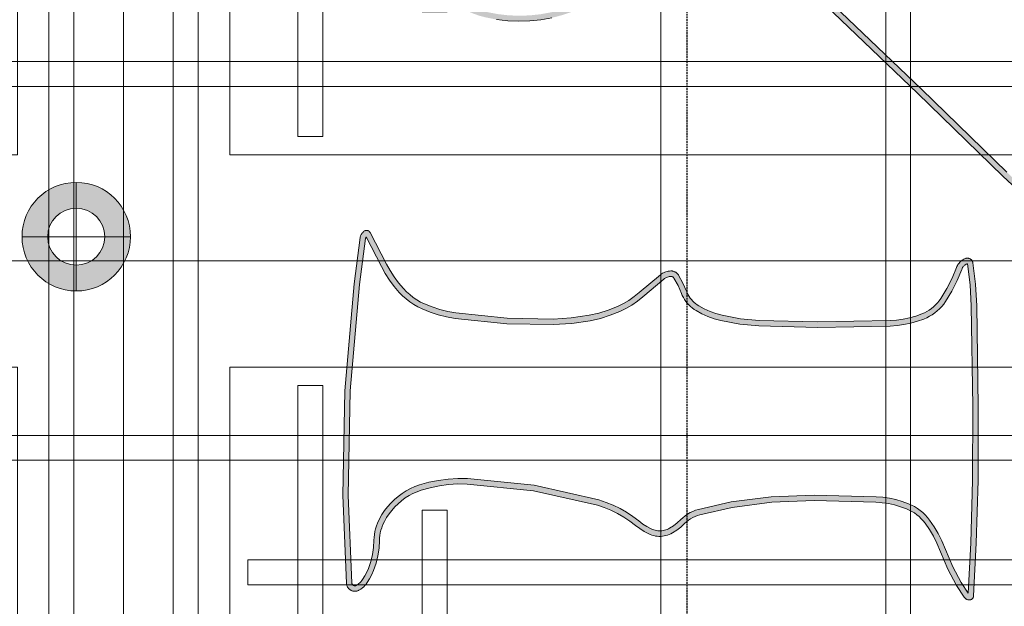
# Model space of a CAD drawing. Header units: millimetres. Extents: x -1097 to 62791, y -9731 to 18031.
# Tile 21 of 59: x 2886 to 3593, y 380 to 800. Entities that reach past the tile are written whole.
import ezdxf

# ---------------------------------------------------------------- set-up
doc = ezdxf.new("R2010")
doc.units = ezdxf.units.MM
doc.linetypes.add('DASHED', pattern=[19.05, 12.7, -6.35])
doc.layers.add('ACMV-DUCT-THERMAL-EXT-INS', color=9, linetype='DASHED', true_color=0x808080)
doc.layers.add('RCP LAYOUT', color=9, linetype='Continuous', true_color=0x808080)
doc.layers.add('ACMV-SA-DUCT', color=200, linetype='Continuous', lineweight=20, true_color=0xbf00ff)
for name, color, linetype, lineweight in [('Ceiling', 14, 'Continuous', 9), ('E Celing Lighting', 5, 'DASHED', 5), ('Lighting (Ceiling)', 160, 'Continuous', 15)]:
    doc.layers.add(name, color=color, linetype=linetype, lineweight=lineweight)

# ---------------------------------------------------------------- blocks, each defined once
blk = doc.blocks.new('kuaryfjeh')
at = {"ltscale": 0.25, "true_color": 0x808080}
h = blk.add_hatch(color=8, dxfattribs=at)
h.dxf.hatch_style = 1
h.paths.add_polyline_path([(-11.063, -10.922), (-12.753, -10.971), (-14.762, -10.975), (-17.486, -10.934), (-18.06, -10.902), (-18.629, -10.833), (-18.622, -10.815), (-18.615, -10.8), (-18.607, -10.785), (-18.598, -10.77), (-18.587, -10.757), (-18.576, -10.744), (-18.564, -10.732), (-18.552, -10.72), (-18.538, -10.71), (-18.524, -10.7), (-18.509, -10.692), (-18.494, -10.685), (-18.473, -10.676), (-18.176, -10.554), (-17.885, -10.406), (-17.605, -10.237), (-17.536, -10.187), (-17.47, -10.133), (-17.408, -10.075), (-17.35, -10.012), (-17.296, -9.946), (-17.247, -9.876), (-17.203, -9.803), (-17.164, -9.727), (-17.13, -9.649), (-17.068, -9.473), (-17.017, -9.292), (-16.979, -9.109), (-16.953, -8.924), (-16.939, -8.738), (-16.9, -6.762), (-16.941, -5.173), (-16.991, -4.654), (-17.087, -4.14), (-17.135, -3.964), (-17.197, -3.793), (-17.271, -3.627), (-17.358, -3.468), (-17.392, -3.415), (-17.43, -3.365), (-17.47, -3.317), (-17.513, -3.272), (-17.56, -3.231), (-17.609, -3.192), (-17.66, -3.157), (-17.714, -3.125), (-17.769, -3.097), (-17.821, -3.074), (-18.038, -2.98), (-18.24, -2.869), (-18.245, -2.866), (-18.249, -2.862), (-18.254, -2.859), (-18.258, -2.854), (-18.262, -2.85), (-18.265, -2.845), (-18.269, -2.841), (-18.272, -2.835), (-18.274, -2.83), (-18.277, -2.825), (-18.279, -2.819), (-18.28, -2.813), (-18.282, -2.807), (-18.282, -2.801), (-18.283, -2.795), (-18.283, -2.789), (-18.281, -2.766), (-18.278, -2.742), (-18.274, -2.719), (-18.267, -2.697), (-18.259, -2.675), (-18.25, -2.653), (-18.239, -2.632), (-18.226, -2.613), (-18.212, -2.593), (-17.734, -2.026), (-17.617, -1.885), (-17.509, -1.73), (-17.414, -1.568), (-17.332, -1.398), (-17.23, -1.139), (-17.147, -0.873), (-17.084, -0.601), (-17.009, -0.101), (-16.977, 0.403), (-17.003, 1.664), (-17.146, 3.069), (-17.187, 3.298), (-17.243, 3.523), (-17.315, 3.743), (-17.402, 3.957), (-17.459, 4.074), (-17.523, 4.185), (-17.595, 4.293), (-17.674, 4.395), (-17.76, 4.491), (-17.852, 4.581), (-18.014, 4.72), (-18.185, 4.847), (-18.365, 4.961), (-18.549, 5.061), (-19.355, 5.48), (-19.349, 5.483), (-19.343, 5.486), (-19.337, 5.488), (-19.33, 5.491), (-19.324, 5.492), (-19.315, 5.494), (-18.065, 5.656), (-15.179, 5.912), (-12.35, 5.965), (-9.977, 5.867), (-9.971, 5.866), (-9.965, 5.865), (-9.96, 5.864), (-9.955, 5.862), (-9.95, 5.861), (-9.945, 5.858), (-9.941, 5.856), (-9.936, 5.853), (-9.932, 5.85), (-9.928, 5.846), (-9.924, 5.842), (-9.92, 5.838), (-9.917, 5.834), (-9.914, 5.83), (-9.911, 5.825), (-9.908, 5.82), (-9.906, 5.815), (-9.904, 5.81), (-9.903, 5.804), (-9.902, 5.799), (-9.901, 5.793), (-9.9, 5.788), (-9.9, 5.782), (-9.901, 5.777), (-9.901, 5.771), (-9.902, 5.766), (-9.904, 5.76), (-9.905, 5.755), (-9.907, 5.75), (-9.91, 5.745), (-9.912, 5.74), (-9.933, 5.708), (-9.957, 5.679), (-9.982, 5.65), (-10.009, 5.624), (-10.038, 5.6), (-10.068, 5.578), (-10.166, 5.518), (-10.267, 5.464), (-10.371, 5.418), (-10.556, 5.353), (-10.744, 5.306), (-10.934, 5.278), (-11.132, 5.268), (-11.206, 5.266), (-11.287, 5.258), (-11.366, 5.244), (-11.445, 5.225), (-11.522, 5.201), (-11.597, 5.172), (-11.714, 5.116), (-11.827, 5.052), (-11.936, 4.981), (-12.038, 4.901), (-12.139, 4.812), (-12.234, 4.715), (-12.321, 4.613), (-12.402, 4.504), (-12.473, 4.393), (-12.536, 4.276), (-12.589, 4.155), (-12.634, 4.031), (-12.704, 3.777), (-12.757, 3.518), (-12.792, 3.257), (-12.809, 2.994), (-12.807, 2.728), (-12.624, 0.919), (-12.225, -0.834), (-12.16, -1.031), (-12.082, -1.222), (-11.992, -1.408), (-11.89, -1.587), (-11.776, -1.758), (-11.655, -1.917), (-11.573, -2.025), (-11.503, -2.135), (-11.442, -2.251), (-11.427, -2.285), (-11.414, -2.32), (-11.404, -2.356), (-11.396, -2.393), (-11.391, -2.43), (-11.389, -2.468), (-11.389, -2.505), (-11.391, -2.542), (-11.397, -2.579), (-11.404, -2.615), (-11.415, -2.65), (-11.427, -2.685), (-11.443, -2.719), (-11.46, -2.751), (-11.528, -2.857), (-11.605, -2.958), (-11.694, -3.055), (-11.745, -3.11), (-11.795, -3.173), (-11.84, -3.24), (-11.881, -3.31), (-11.916, -3.382), (-11.946, -3.457), (-11.97, -3.535), (-12.171, -4.423), (-12.31, -5.51), (-12.357, -6.675), (-12.314, -8.357), (-12.299, -8.536), (-12.272, -8.713), (-12.234, -8.889), (-12.185, -9.061), (-12.124, -9.23), (-12.088, -9.314), (-12.045, -9.396), (-11.997, -9.474), (-11.944, -9.549), (-11.885, -9.619), (-11.822, -9.686), (-11.754, -9.747), (-11.682, -9.804), (-11.501, -9.928), (-11.312, -10.039), (-11.117, -10.137), (-10.41, -10.437), (-9.987, -10.66), (-9.697, -10.851)], flags=16)
h.paths.add_polyline_path([(-11.594, -9.683), (-11.657, -9.633), (-11.717, -9.578), (-11.773, -9.519), (-11.825, -9.457), (-11.872, -9.391), (-11.915, -9.322), (-11.952, -9.25), (-11.985, -9.175), (-12.042, -9.015), (-12.089, -8.852), (-12.125, -8.686), (-12.15, -8.518), (-12.164, -8.349), (-12.207, -6.676), (-12.161, -5.523), (-12.024, -4.449), (-11.825, -3.574), (-11.804, -3.507), (-11.779, -3.443), (-11.748, -3.38), (-11.713, -3.32), (-11.674, -3.262), (-11.631, -3.208), (-11.584, -3.156), (-11.49, -3.054), (-11.405, -2.944), (-11.33, -2.827), (-11.308, -2.785), (-11.288, -2.742), (-11.272, -2.697), (-11.259, -2.652), (-11.249, -2.605), (-11.242, -2.558), (-11.239, -2.511), (-11.239, -2.463), (-11.242, -2.415), (-11.248, -2.368), (-11.258, -2.321), (-11.271, -2.274), (-11.287, -2.229), (-11.307, -2.185), (-11.373, -2.06), (-11.45, -1.94), (-11.535, -1.826), (-11.654, -1.671), (-11.762, -1.508), (-11.86, -1.338), (-11.945, -1.161), (-12.019, -0.98), (-12.08, -0.793), (-12.476, 0.944), (-12.657, 2.736), (-12.659, 2.99), (-12.642, 3.242), (-12.609, 3.494), (-12.558, 3.742), (-12.49, 3.986), (-12.45, 4.1), (-12.401, 4.21), (-12.344, 4.317), (-12.279, 4.419), (-12.204, 4.519), (-12.123, 4.614), (-12.036, 4.703), (-11.943, 4.786), (-11.848, 4.859), (-11.749, 4.924), (-11.645, 4.983), (-11.538, 5.034), (-11.472, 5.059), (-11.405, 5.081), (-11.336, 5.097), (-11.266, 5.109), (-11.196, 5.116), (-11.126, 5.119), (-10.919, 5.129), (-10.715, 5.159), (-10.513, 5.209), (-10.316, 5.278), (-10.202, 5.329), (-10.091, 5.387), (-9.985, 5.453), (-9.945, 5.482), (-9.908, 5.513), (-9.873, 5.546), (-9.841, 5.583), (-9.811, 5.621), (-9.785, 5.662), (-9.777, 5.675), (-9.77, 5.689), (-9.764, 5.703), (-9.76, 5.718), (-9.756, 5.733), (-9.753, 5.748), (-9.751, 5.763), (-9.75, 5.779), (-9.75, 5.794), (-9.752, 5.81), (-9.754, 5.825), (-9.757, 5.84), (-9.761, 5.855), (-9.766, 5.87), (-9.772, 5.884), (-9.779, 5.898), (-9.787, 5.911), (-9.796, 5.923), (-9.806, 5.936), (-9.816, 5.947), (-9.827, 5.958), (-9.839, 5.968), (-9.851, 5.977), (-9.864, 5.985), (-9.878, 5.992), (-9.892, 5.999), (-9.906, 6.004), (-9.921, 6.009), (-9.936, 6.012), (-9.951, 6.015), (-9.966, 6.016), (-12.348, 6.115), (-15.187, 6.062), (-18.081, 5.805), (-19.337, 5.642), (-19.354, 5.639), (-19.371, 5.635), (-19.387, 5.63), (-19.403, 5.624), (-19.418, 5.616), (-19.433, 5.608), (-19.447, 5.599), (-19.46, 5.589), (-19.473, 5.577), (-19.485, 5.565), (-19.497, 5.553), (-19.507, 5.539), (-19.516, 5.525), (-19.52, 5.519), (-19.523, 5.512), (-19.526, 5.506), (-19.528, 5.499), (-19.53, 5.492), (-19.531, 5.486), (-19.532, 5.479), (-19.532, 5.472), (-19.532, 5.465), (-19.532, 5.457), (-19.531, 5.451), (-19.529, 5.444), (-19.528, 5.437), (-19.525, 5.43), (-19.523, 5.424), (-19.52, 5.417), (-19.516, 5.411), (-19.512, 5.405), (-19.508, 5.4), (-19.503, 5.395), (-19.498, 5.39), (-19.493, 5.385), (-19.488, 5.381), (-19.482, 5.377), (-19.476, 5.373), (-18.619, 4.929), (-18.441, 4.832), (-18.27, 4.723), (-18.107, 4.602), (-17.953, 4.47), (-17.868, 4.387), (-17.79, 4.299), (-17.717, 4.205), (-17.651, 4.106), (-17.591, 4.003), (-17.539, 3.896), (-17.456, 3.691), (-17.387, 3.481), (-17.333, 3.266), (-17.295, 3.048), (-17.153, 1.655), (-17.127, 0.407), (-17.158, -0.085), (-17.232, -0.572), (-17.292, -0.833), (-17.372, -1.089), (-17.469, -1.338), (-17.546, -1.497), (-17.636, -1.649), (-17.737, -1.794), (-17.849, -1.929), (-18.33, -2.501), (-18.35, -2.528), (-18.369, -2.557), (-18.385, -2.587), (-18.399, -2.619), (-18.41, -2.651), (-18.419, -2.684), (-18.426, -2.717), (-18.431, -2.751), (-18.433, -2.785), (-18.433, -2.801), (-18.432, -2.817), (-18.429, -2.833), (-18.426, -2.848), (-18.422, -2.864), (-18.417, -2.879), (-18.411, -2.893), (-18.404, -2.907), (-18.396, -2.921), (-18.387, -2.934), (-18.377, -2.946), (-18.366, -2.958), (-18.355, -2.969), (-18.343, -2.979), (-18.331, -2.989), (-18.317, -2.997), (-18.104, -3.114), (-17.881, -3.212), (-17.833, -3.233), (-17.786, -3.256), (-17.741, -3.283), (-17.698, -3.313), (-17.657, -3.345), (-17.618, -3.38), (-17.581, -3.418), (-17.547, -3.458), (-17.516, -3.5), (-17.487, -3.545), (-17.406, -3.694), (-17.336, -3.849), (-17.278, -4.01), (-17.233, -4.174), (-17.139, -4.675), (-17.091, -5.182), (-17.05, -6.763), (-17.089, -8.732), (-17.102, -8.908), (-17.127, -9.084), (-17.163, -9.257), (-17.211, -9.427), (-17.27, -9.594), (-17.3, -9.663), (-17.334, -9.73), (-17.373, -9.794), (-17.416, -9.856), (-17.463, -9.914), (-17.514, -9.969), (-17.569, -10.02), (-17.627, -10.068), (-17.688, -10.111), (-17.958, -10.275), (-18.239, -10.417), (-18.53, -10.537), (-18.555, -10.548), (-18.58, -10.559), (-18.603, -10.573), (-18.626, -10.588), (-18.647, -10.605), (-18.668, -10.623), (-18.687, -10.642), (-18.705, -10.663), (-18.721, -10.685), (-18.736, -10.708), (-18.749, -10.732), (-18.76, -10.756), (-18.77, -10.782), (-18.773, -10.791), (-18.776, -10.801), (-18.778, -10.811), (-18.779, -10.822), (-18.779, -10.832), (-18.779, -10.842), (-18.778, -10.852), (-18.776, -10.862), (-18.774, -10.872), (-18.771, -10.882), (-18.767, -10.891), (-18.763, -10.901), (-18.758, -10.909), (-18.752, -10.918), (-18.746, -10.926), (-18.74, -10.934), (-18.733, -10.941), (-18.725, -10.948), (-18.717, -10.954), (-18.709, -10.96), (-18.7, -10.965), (-18.691, -10.97), (-18.682, -10.973), (-18.672, -10.977), (-18.662, -10.979), (-18.652, -10.981), (-18.074, -11.052), (-17.491, -11.084), (-14.763, -11.125), (-12.751, -11.121), (-11.057, -11.072), (-9.623, -10.998), (-9.615, -10.997), (-9.608, -10.996), (-9.6, -10.994), (-9.593, -10.992), (-9.586, -10.989), (-9.579, -10.986), (-9.573, -10.983), (-9.566, -10.979), (-9.56, -10.975), (-9.555, -10.97), (-9.549, -10.965), (-9.544, -10.959), (-9.539, -10.953), (-9.535, -10.947), (-9.531, -10.941), (-9.527, -10.934), (-9.524, -10.927), (-9.522, -10.92), (-9.519, -10.913), (-9.518, -10.906), (-9.517, -10.898), (-9.516, -10.891), (-9.516, -10.883), (-9.516, -10.872), (-9.517, -10.86), (-9.519, -10.849), (-9.522, -10.838), (-9.525, -10.827), (-9.529, -10.816), (-9.534, -10.806), (-9.54, -10.796), (-9.546, -10.786), (-9.553, -10.777), (-9.56, -10.768), (-9.568, -10.76), (-9.577, -10.752), (-9.586, -10.745), (-9.911, -10.531), (-10.346, -10.301), (-11.054, -10.001), (-11.24, -9.907), (-11.421, -9.801)])
h = blk.add_hatch(color=8, dxfattribs=at)
h.dxf.hatch_style = 1
h.paths.add_polyline_path([(-40.147, -5.246), (-39.919, -5.52), (-39.787, -5.677), (-39.663, -5.848), (-39.551, -6.026), (-39.451, -6.212), (-39.364, -6.404), (-39.29, -6.602), (-39.229, -6.804), (-39.182, -7.011), (-39.002, -8.216), (-38.925, -9.433), (-38.947, -10.561), (-39.063, -11.682), (-39.073, -11.739), (-39.087, -11.794), (-39.105, -11.849), (-39.126, -11.902), (-39.151, -11.953), (-39.179, -12.003), (-39.21, -12.051), (-39.245, -12.096), (-39.282, -12.139), (-39.323, -12.179), (-39.366, -12.217), (-39.411, -12.251), (-39.459, -12.283), (-39.508, -12.311), (-39.56, -12.335), (-39.613, -12.356), (-39.667, -12.373), (-39.722, -12.387), (-39.779, -12.396), (-39.835, -12.402), (-39.964, -12.407), (-40.035, -12.414), (-40.106, -12.426), (-40.175, -12.443), (-40.279, -12.476), (-40.38, -12.517), (-40.478, -12.564), (-40.57, -12.617), (-40.658, -12.676), (-40.742, -12.741), (-40.79, -12.785), (-40.833, -12.832), (-40.873, -12.882), (-40.91, -12.936), (-40.911, -12.94), (-40.913, -12.943), (-40.915, -12.947), (-40.916, -12.951), (-40.917, -12.955), (-40.918, -12.959), (-40.918, -12.963), (-40.919, -12.968), (-40.919, -12.972), (-40.918, -12.976), (-40.918, -12.98), (-40.917, -12.984), (-40.916, -12.988), (-40.915, -12.992), (-40.913, -12.996), (-40.911, -13), (-40.909, -13.003), (-40.907, -13.007), (-40.904, -13.01), (-40.902, -13.013), (-40.899, -13.016), (-40.896, -13.019), (-40.893, -13.021), (-40.889, -13.023), (-40.886, -13.025), (-40.882, -13.027), (-40.879, -13.029), (-40.875, -13.03), (-40.871, -13.031), (-40.867, -13.032), (-40.864, -13.032), (-40.252, -13.067), (-39.64, -13.055), (-37.391, -12.838), (-33.488, -12.274), (-32.059, -12.048), (-32.041, -12.044), (-32.025, -12.04), (-32.01, -12.035), (-32.002, -12.031), (-32.783, -11.747), (-33.018, -11.656), (-33.249, -11.543), (-33.47, -11.412), (-33.618, -11.308), (-33.756, -11.193), (-33.886, -11.067), (-34.005, -10.931), (-34.117, -10.781), (-34.218, -10.624), (-34.307, -10.459), (-34.385, -10.287), (-34.525, -9.888), (-34.627, -9.477), (-34.87, -7.845), (-34.949, -6.237), (-34.893, -4.897), (-34.89, -4.868), (-34.885, -4.839), (-34.878, -4.811), (-34.869, -4.784), (-34.858, -4.757), (-34.845, -4.731), (-34.831, -4.706), (-34.815, -4.682), (-34.798, -4.659), (-34.779, -4.637), (-34.758, -4.617), (-34.736, -4.598), (-34.713, -4.581), (-34.689, -4.565), (-34.664, -4.551), (-34.638, -4.538), (-34.611, -4.528), (-34.584, -4.519), (-34.556, -4.512), (-34.527, -4.507), (-34.498, -4.504), (-34.47, -4.503), (-34.434, -4.505), (-34.398, -4.509), (-34.363, -4.515), (-34.329, -4.524), (-34.295, -4.535), (-34.262, -4.548), (-34.23, -4.564), (-34.199, -4.582), (-34.17, -4.603), (-34.144, -4.623), (-32.666, -5.896), (-30.979, -7.388), (-29.044, -9.157), (-26.509, -11.438), (-24.807, -12.779), (-24.199, -13.174), (-23.559, -13.519), (-23.412, -13.584), (-23.259, -13.638), (-23.104, -13.68), (-22.945, -13.711), (-22.785, -13.73), (-22.618, -13.736), (-22.26, -13.752), (-21.899, -13.798), (-21.047, -13.982), (-20.197, -14.248), (-19.83, -14.396), (-19.479, -14.566), (-18.865, -14.876), (-18.299, -15.136), (-17.964, -15.274), (-19.282, -13.841), (-21.114, -11.896), (-23.357, -9.582), (-26.011, -6.815), (-27.66, -4.928), (-28.628, -3.624), (-28.643, -3.601), (-28.656, -3.577), (-28.667, -3.552), (-28.677, -3.526), (-28.685, -3.5), (-28.691, -3.474), (-28.696, -3.447), (-28.698, -3.42), (-28.699, -3.393), (-28.698, -3.365), (-28.695, -3.338), (-28.69, -3.311), (-28.684, -3.285), (-28.676, -3.259), (-28.666, -3.234), (-28.654, -3.209), (-28.641, -3.185), (-28.626, -3.162), (-28.61, -3.14), (-28.592, -3.12), (-28.573, -3.1), (-28.553, -3.082), (-28.531, -3.065), (-28.509, -3.05), (-28.485, -3.036), (-28.461, -3.024), (-28.144, -2.893), (-27.86, -2.753), (-27.587, -2.593), (-27.326, -2.415), (-27.077, -2.22), (-26.842, -2.007), (-26.621, -1.78), (-26.378, -1.489), (-26.156, -1.18), (-25.958, -0.856), (-25.784, -0.518), (-25.636, -0.167), (-25.514, 0.193), (-25.441, 0.474), (-25.389, 0.76), (-25.359, 1.049), (-25.35, 1.339), (-25.362, 1.629), (-25.396, 1.918), (-25.451, 2.203), (-25.492, 2.356), (-25.543, 2.505), (-25.605, 2.651), (-25.676, 2.792), (-25.757, 2.928), (-25.847, 3.058), (-25.946, 3.181), (-26.053, 3.297), (-26.167, 3.405), (-26.289, 3.505), (-26.417, 3.596), (-26.714, 3.778), (-27.023, 3.938), (-27.342, 4.076), (-27.67, 4.191), (-28.004, 4.283), (-29.105, 4.495), (-30.218, 4.609), (-33.216, 4.598), (-37.323, 4.221), (-41.161, 3.733), (-41.685, 3.643), (-42.2, 3.519), (-42.706, 3.361), (-42.709, 3.359), (-42.712, 3.358), (-42.715, 3.357), (-42.718, 3.355), (-42.72, 3.353), (-42.723, 3.351), (-42.725, 3.349), (-42.727, 3.346), (-42.73, 3.343), (-42.731, 3.341), (-42.733, 3.338), (-42.735, 3.335), (-42.736, 3.332), (-42.737, 3.328), (-42.738, 3.325), (-42.739, 3.322), (-42.74, 3.318), (-42.74, 3.315), (-42.74, 3.312), (-42.74, 3.308), (-42.739, 3.305), (-42.739, 3.301), (-42.738, 3.298), (-42.737, 3.295), (-42.736, 3.292), (-42.734, 3.288), (-42.733, 3.286), (-42.731, 3.283), (-42.729, 3.28), (-42.727, 3.277), (-42.724, 3.275), (-42.722, 3.273), (-42.72, 3.271), (-42.717, 3.269), (-42.559, 3.175), (-42.396, 3.092), (-42.226, 3.023), (-42.052, 2.966), (-41.868, 2.922), (-41.57, 2.851), (-41.273, 2.757), (-40.982, 2.642), (-40.9, 2.603), (-40.82, 2.557), (-40.745, 2.507), (-40.672, 2.451), (-40.604, 2.39), (-40.54, 2.324), (-40.482, 2.254), (-40.428, 2.18), (-40.34, 2.038), (-40.263, 1.89), (-40.198, 1.737), (-40.146, 1.578), (-40.105, 1.417), (-39.86, -0.01), (-39.758, -1.138), (-39.779, -2.147), (-39.833, -2.575), (-39.917, -2.997), (-39.964, -3.164), (-40.025, -3.327), (-40.098, -3.485), (-40.18, -3.63), (-40.332, -3.904), (-40.455, -4.187), (-40.472, -4.239), (-40.486, -4.293), (-40.497, -4.348), (-40.503, -4.403), (-40.505, -4.459), (-40.504, -4.515), (-40.498, -4.57), (-40.486, -4.64), (-40.469, -4.708), (-40.447, -4.774), (-40.42, -4.839), (-40.388, -4.901), (-40.352, -4.961)], flags=16)
h.paths.add_polyline_path([(-34.324, -4.685), (-34.347, -4.676), (-34.371, -4.668), (-34.395, -4.662), (-34.42, -4.657), (-34.445, -4.654), (-34.47, -4.654), (-34.488, -4.654), (-34.507, -4.656), (-34.525, -4.659), (-34.543, -4.664), (-34.561, -4.669), (-34.578, -4.676), (-34.595, -4.684), (-34.611, -4.693), (-34.627, -4.703), (-34.642, -4.715), (-34.656, -4.727), (-34.669, -4.74), (-34.682, -4.754), (-34.693, -4.769), (-34.703, -4.785), (-34.713, -4.801), (-34.721, -4.818), (-34.728, -4.835), (-34.734, -4.853), (-34.738, -4.871), (-34.742, -4.89), (-34.744, -4.908), (-34.799, -6.236), (-34.721, -7.83), (-34.479, -9.448), (-34.381, -9.845), (-34.245, -10.231), (-34.173, -10.392), (-34.089, -10.547), (-33.994, -10.696), (-33.888, -10.837), (-33.777, -10.964), (-33.656, -11.081), (-33.526, -11.189), (-33.389, -11.286), (-33.178, -11.411), (-32.958, -11.518), (-32.73, -11.607), (-31.84, -11.93), (-31.835, -11.933), (-31.83, -11.935), (-31.825, -11.938), (-31.82, -11.942), (-31.815, -11.945), (-31.811, -11.949), (-31.807, -11.953), (-31.803, -11.958), (-31.799, -11.963), (-31.796, -11.968), (-31.793, -11.973), (-31.791, -11.978), (-31.789, -11.984), (-31.787, -11.989), (-31.786, -11.995), (-31.785, -12.001), (-31.784, -12.007), (-31.784, -12.013), (-31.784, -12.019), (-31.785, -12.024), (-31.786, -12.03), (-31.787, -12.036), (-31.789, -12.042), (-31.791, -12.047), (-31.793, -12.052), (-31.796, -12.058), (-31.799, -12.063), (-31.803, -12.067), (-31.807, -12.072), (-31.825, -12.091), (-31.844, -12.108), (-31.865, -12.125), (-31.887, -12.14), (-31.909, -12.153), (-31.932, -12.165), (-31.957, -12.175), (-31.981, -12.183), (-32.007, -12.19), (-32.032, -12.195), (-33.465, -12.423), (-37.373, -12.987), (-39.631, -13.205), (-40.255, -13.217), (-40.877, -13.182), (-40.891, -13.18), (-40.905, -13.177), (-40.918, -13.174), (-40.931, -13.169), (-40.944, -13.164), (-40.956, -13.158), (-40.968, -13.151), (-40.98, -13.143), (-40.991, -13.135), (-41.001, -13.126), (-41.011, -13.116), (-41.02, -13.105), (-41.029, -13.094), (-41.037, -13.083), (-41.044, -13.071), (-41.05, -13.058), (-41.055, -13.045), (-41.06, -13.032), (-41.063, -13.019), (-41.066, -13.005), (-41.068, -12.991), (-41.069, -12.977), (-41.069, -12.963), (-41.068, -12.949), (-41.066, -12.935), (-41.063, -12.922), (-41.06, -12.908), (-41.056, -12.895), (-41.05, -12.882), (-41.044, -12.87), (-41.037, -12.857), (-40.995, -12.794), (-40.947, -12.734), (-40.895, -12.678), (-40.839, -12.627), (-40.747, -12.555), (-40.65, -12.489), (-40.548, -12.431), (-40.441, -12.379), (-40.33, -12.335), (-40.216, -12.299), (-40.136, -12.279), (-40.056, -12.265), (-39.974, -12.257), (-39.845, -12.253), (-39.799, -12.248), (-39.753, -12.24), (-39.708, -12.229), (-39.663, -12.215), (-39.62, -12.197), (-39.578, -12.177), (-39.537, -12.154), (-39.498, -12.129), (-39.46, -12.1), (-39.425, -12.07), (-39.392, -12.037), (-39.361, -12.001), (-39.333, -11.964), (-39.307, -11.925), (-39.284, -11.884), (-39.263, -11.841), (-39.246, -11.798), (-39.231, -11.753), (-39.22, -11.707), (-39.212, -11.661), (-39.097, -10.552), (-39.075, -9.436), (-39.151, -8.232), (-39.329, -7.039), (-39.374, -6.842), (-39.432, -6.65), (-39.502, -6.462), (-39.585, -6.279), (-39.681, -6.102), (-39.788, -5.932), (-39.906, -5.77), (-40.034, -5.616), (-40.266, -5.338), (-40.477, -5.044), (-40.519, -4.975), (-40.556, -4.902), (-40.588, -4.827), (-40.613, -4.75), (-40.633, -4.671), (-40.647, -4.59), (-40.654, -4.524), (-40.656, -4.458), (-40.653, -4.391), (-40.645, -4.325), (-40.633, -4.26), (-40.616, -4.196), (-40.595, -4.133), (-40.467, -3.838), (-40.311, -3.557), (-40.232, -3.416), (-40.163, -3.269), (-40.107, -3.118), (-40.063, -2.962), (-39.981, -2.551), (-39.929, -2.136), (-39.909, -1.143), (-40.009, -0.029), (-40.252, 1.386), (-40.29, 1.537), (-40.339, 1.684), (-40.399, 1.827), (-40.47, 1.964), (-40.552, 2.096), (-40.6, 2.161), (-40.652, 2.223), (-40.708, 2.281), (-40.768, 2.335), (-40.832, 2.385), (-40.899, 2.43), (-40.97, 2.47), (-41.042, 2.505), (-41.323, 2.616), (-41.61, 2.706), (-41.903, 2.776), (-42.092, 2.822), (-42.278, 2.882), (-42.458, 2.956), (-42.632, 3.043), (-42.799, 3.143), (-42.81, 3.151), (-42.82, 3.159), (-42.83, 3.168), (-42.839, 3.177), (-42.847, 3.188), (-42.855, 3.198), (-42.862, 3.209), (-42.868, 3.221), (-42.874, 3.233), (-42.879, 3.245), (-42.883, 3.258), (-42.886, 3.271), (-42.888, 3.284), (-42.889, 3.297), (-42.89, 3.31), (-42.89, 3.323), (-42.889, 3.336), (-42.887, 3.349), (-42.884, 3.362), (-42.88, 3.375), (-42.876, 3.387), (-42.87, 3.4), (-42.864, 3.411), (-42.857, 3.423), (-42.85, 3.433), (-42.842, 3.444), (-42.833, 3.453), (-42.823, 3.462), (-42.813, 3.471), (-42.802, 3.479), (-42.791, 3.486), (-42.78, 3.492), (-42.768, 3.498), (-42.756, 3.502), (-42.24, 3.663), (-41.715, 3.79), (-41.183, 3.881), (-37.339, 4.37), (-33.223, 4.748), (-30.21, 4.759), (-29.083, 4.643), (-27.97, 4.43), (-27.625, 4.335), (-27.287, 4.216), (-26.958, 4.073), (-26.64, 3.908), (-26.334, 3.721), (-26.198, 3.624), (-26.068, 3.518), (-25.946, 3.402), (-25.832, 3.279), (-25.727, 3.147), (-25.631, 3.009), (-25.545, 2.864), (-25.469, 2.714), (-25.403, 2.559), (-25.348, 2.399), (-25.305, 2.236), (-25.248, 1.941), (-25.213, 1.641), (-25.2, 1.34), (-25.209, 1.038), (-25.241, 0.739), (-25.294, 0.442), (-25.37, 0.15), (-25.495, -0.221), (-25.648, -0.581), (-25.827, -0.929), (-26.031, -1.263), (-26.259, -1.581), (-26.51, -1.88), (-26.737, -2.115), (-26.98, -2.335), (-27.237, -2.536), (-27.507, -2.72), (-27.789, -2.885), (-28.082, -3.03), (-28.399, -3.161), (-28.414, -3.169), (-28.429, -3.177), (-28.443, -3.187), (-28.457, -3.197), (-28.47, -3.209), (-28.482, -3.221), (-28.493, -3.234), (-28.503, -3.248), (-28.512, -3.262), (-28.521, -3.277), (-28.528, -3.293), (-28.534, -3.309), (-28.539, -3.325), (-28.543, -3.342), (-28.546, -3.359), (-28.548, -3.376), (-28.549, -3.393), (-28.548, -3.411), (-28.547, -3.428), (-28.544, -3.445), (-28.54, -3.461), (-28.535, -3.478), (-28.529, -3.494), (-28.522, -3.51), (-28.514, -3.525), (-28.504, -3.539), (-27.543, -4.833), (-25.901, -6.713), (-23.249, -9.478), (-21.005, -11.792), (-19.172, -13.739), (-17.629, -15.416), (-17.627, -15.419), (-17.625, -15.422), (-17.622, -15.425), (-17.621, -15.428), (-17.619, -15.432), (-17.618, -15.435), (-17.616, -15.439), (-17.616, -15.442), (-17.615, -15.446), (-17.614, -15.45), (-17.614, -15.454), (-17.614, -15.457), (-17.615, -15.461), (-17.615, -15.465), (-17.616, -15.468), (-17.617, -15.472), (-17.618, -15.476), (-17.62, -15.479), (-17.621, -15.482), (-17.623, -15.486), (-17.626, -15.489), (-17.628, -15.492), (-17.63, -15.494), (-17.633, -15.497), (-17.636, -15.499), (-17.639, -15.502), (-17.642, -15.504), (-17.645, -15.505), (-17.649, -15.507), (-17.652, -15.508), (-17.656, -15.51), (-17.66, -15.51), (-17.663, -15.511), (-17.667, -15.511), (-17.671, -15.511), (-17.713, -15.51), (-17.754, -15.505), (-17.795, -15.497), (-17.836, -15.487), (-17.875, -15.473), (-18.359, -15.273), (-18.931, -15.011), (-19.545, -14.7), (-19.891, -14.533), (-20.248, -14.39), (-21.086, -14.127), (-21.924, -13.946), (-22.273, -13.901), (-22.624, -13.886), (-22.796, -13.879), (-22.968, -13.859), (-23.138, -13.827), (-23.304, -13.781), (-23.467, -13.723), (-23.625, -13.654), (-24.275, -13.303), (-24.895, -12.901), (-26.606, -11.553), (-29.145, -9.268), (-31.08, -7.499), (-32.765, -6.009), (-34.239, -4.739), (-34.259, -4.723), (-34.28, -4.709), (-34.301, -4.696)])
at = {"layer": 'E Celing Lighting', "color": 8, "true_color": 0x808080}
for points in [[(-11.594, -9.683), (-11.657, -9.633), (-11.717, -9.578), (-11.773, -9.519), (-11.825, -9.457), (-11.872, -9.391), (-11.915, -9.322), (-11.952, -9.25), (-11.985, -9.175), (-12.042, -9.015), (-12.089, -8.852), (-12.125, -8.686), (-12.15, -8.518), (-12.164, -8.349), (-12.207, -6.676), (-12.161, -5.523), (-12.024, -4.449), (-11.825, -3.574), (-11.804, -3.507), (-11.779, -3.443), (-11.748, -3.38), (-11.713, -3.32), (-11.674, -3.262), (-11.631, -3.208), (-11.584, -3.156), (-11.49, -3.054), (-11.405, -2.944), (-11.33, -2.827), (-11.308, -2.785), (-11.288, -2.742), (-11.272, -2.697), (-11.259, -2.652), (-11.249, -2.605), (-11.242, -2.558), (-11.239, -2.511), (-11.239, -2.463), (-11.242, -2.415), (-11.248, -2.368), (-11.258, -2.321), (-11.271, -2.274), (-11.287, -2.229), (-11.307, -2.185), (-11.373, -2.06), (-11.45, -1.94), (-11.535, -1.826), (-11.654, -1.671), (-11.762, -1.508), (-11.86, -1.338), (-11.945, -1.161), (-12.019, -0.98), (-12.08, -0.793), (-12.476, 0.944), (-12.657, 2.736), (-12.659, 2.99), (-12.642, 3.242), (-12.609, 3.494), (-12.558, 3.742), (-12.49, 3.986), (-12.45, 4.1), (-12.401, 4.21), (-12.344, 4.317), (-12.279, 4.419), (-12.204, 4.519), (-12.123, 4.614), (-12.036, 4.703), (-11.943, 4.786), (-11.848, 4.859), (-11.749, 4.924), (-11.645, 4.983), (-11.538, 5.034), (-11.472, 5.059), (-11.405, 5.081), (-11.336, 5.097), (-11.266, 5.109), (-11.196, 5.116), (-11.126, 5.119), (-10.919, 5.129), (-10.715, 5.159), (-10.513, 5.209), (-10.316, 5.278), (-10.202, 5.329), (-10.091, 5.387), (-9.985, 5.453), (-9.945, 5.482), (-9.908, 5.513), (-9.873, 5.546), (-9.841, 5.583), (-9.811, 5.621), (-9.785, 5.662), (-9.777, 5.675), (-9.77, 5.689), (-9.764, 5.703), (-9.76, 5.718), (-9.756, 5.733), (-9.753, 5.748), (-9.751, 5.763), (-9.75, 5.779), (-9.75, 5.794), (-9.752, 5.81), (-9.754, 5.825), (-9.757, 5.84), (-9.761, 5.855), (-9.766, 5.87), (-9.772, 5.884), (-9.779, 5.898), (-9.787, 5.911), (-9.796, 5.923), (-9.806, 5.936), (-9.816, 5.947), (-9.827, 5.958), (-9.839, 5.968), (-9.851, 5.977), (-9.864, 5.985), (-9.878, 5.992), (-9.892, 5.999), (-9.906, 6.004), (-9.921, 6.009), (-9.936, 6.012), (-9.951, 6.015), (-9.966, 6.016), (-12.348, 6.115), (-15.187, 6.062), (-18.081, 5.805), (-19.337, 5.642), (-19.354, 5.639), (-19.371, 5.635), (-19.387, 5.63), (-19.403, 5.624), (-19.418, 5.616), (-19.433, 5.608), (-19.447, 5.599), (-19.46, 5.589), (-19.473, 5.577), (-19.485, 5.565), (-19.497, 5.553), (-19.507, 5.539), (-19.516, 5.525), (-19.52, 5.519), (-19.523, 5.512), (-19.526, 5.506), (-19.528, 5.499), (-19.53, 5.492), (-19.531, 5.486), (-19.532, 5.479), (-19.532, 5.472), (-19.532, 5.465), (-19.532, 5.457), (-19.531, 5.451), (-19.529, 5.444), (-19.528, 5.437), (-19.525, 5.43), (-19.523, 5.424), (-19.52, 5.417), (-19.516, 5.411), (-19.512, 5.405), (-19.508, 5.4), (-19.503, 5.395), (-19.498, 5.39), (-19.493, 5.385), (-19.488, 5.381), (-19.482, 5.377), (-19.476, 5.373), (-18.619, 4.929), (-18.441, 4.832), (-18.27, 4.723), (-18.107, 4.602), (-17.953, 4.47), (-17.868, 4.387), (-17.79, 4.299), (-17.717, 4.205), (-17.651, 4.106), (-17.591, 4.003), (-17.539, 3.896), (-17.456, 3.691), (-17.387, 3.481), (-17.333, 3.266), (-17.295, 3.048), (-17.153, 1.655), (-17.127, 0.407), (-17.158, -0.085), (-17.232, -0.572), (-17.292, -0.833), (-17.372, -1.089), (-17.469, -1.338), (-17.546, -1.497), (-17.636, -1.649), (-17.737, -1.794), (-17.849, -1.929), (-18.33, -2.501), (-18.35, -2.528), (-18.369, -2.557), (-18.385, -2.587), (-18.399, -2.619), (-18.41, -2.651), (-18.419, -2.684), (-18.426, -2.717), (-18.431, -2.751), (-18.433, -2.785), (-18.433, -2.801), (-18.432, -2.817), (-18.429, -2.833), (-18.426, -2.848), (-18.422, -2.864), (-18.417, -2.879), (-18.411, -2.893), (-18.404, -2.907), (-18.396, -2.921), (-18.387, -2.934), (-18.377, -2.946), (-18.366, -2.958), (-18.355, -2.969), (-18.343, -2.979), (-18.331, -2.989), (-18.317, -2.997), (-18.104, -3.114), (-17.881, -3.212), (-17.833, -3.233), (-17.786, -3.256), (-17.741, -3.283), (-17.698, -3.313), (-17.657, -3.345), (-17.618, -3.38), (-17.581, -3.418), (-17.547, -3.458), (-17.516, -3.5), (-17.487, -3.545), (-17.406, -3.694), (-17.336, -3.849), (-17.278, -4.01), (-17.233, -4.174), (-17.139, -4.675), (-17.091, -5.182), (-17.05, -6.763), (-17.089, -8.732), (-17.102, -8.908), (-17.127, -9.084), (-17.163, -9.257), (-17.211, -9.427), (-17.27, -9.594), (-17.3, -9.663), (-17.334, -9.73), (-17.373, -9.794), (-17.416, -9.856), (-17.463, -9.914), (-17.514, -9.969), (-17.569, -10.02), (-17.627, -10.068), (-17.688, -10.111), (-17.958, -10.275), (-18.239, -10.417), (-18.53, -10.537), (-18.555, -10.548), (-18.58, -10.559), (-18.603, -10.573), (-18.626, -10.588), (-18.647, -10.605), (-18.668, -10.623), (-18.687, -10.642), (-18.705, -10.663), (-18.721, -10.685), (-18.736, -10.708), (-18.749, -10.732), (-18.76, -10.756), (-18.77, -10.782), (-18.773, -10.791), (-18.776, -10.801), (-18.778, -10.811), (-18.779, -10.822), (-18.779, -10.832), (-18.779, -10.842), (-18.778, -10.852), (-18.776, -10.862), (-18.774, -10.872), (-18.771, -10.882), (-18.767, -10.891), (-18.763, -10.901), (-18.758, -10.909), (-18.752, -10.918), (-18.746, -10.926), (-18.74, -10.934), (-18.733, -10.941), (-18.725, -10.948), (-18.717, -10.954), (-18.709, -10.96), (-18.7, -10.965), (-18.691, -10.97), (-18.682, -10.973), (-18.672, -10.977), (-18.662, -10.979), (-18.652, -10.981), (-18.074, -11.052), (-17.491, -11.084), (-14.763, -11.125), (-12.751, -11.121), (-11.057, -11.072), (-9.623, -10.998), (-9.615, -10.997), (-9.608, -10.996), (-9.6, -10.994), (-9.593, -10.992), (-9.586, -10.989), (-9.579, -10.986), (-9.573, -10.983), (-9.566, -10.979), (-9.56, -10.975), (-9.555, -10.97), (-9.549, -10.965), (-9.544, -10.959), (-9.539, -10.953), (-9.535, -10.947), (-9.531, -10.941), (-9.527, -10.934), (-9.524, -10.927), (-9.522, -10.92), (-9.519, -10.913), (-9.518, -10.906), (-9.517, -10.898), (-9.516, -10.891), (-9.516, -10.883), (-9.516, -10.872), (-9.517, -10.86), (-9.519, -10.849), (-9.522, -10.838), (-9.525, -10.827), (-9.529, -10.816), (-9.534, -10.806), (-9.54, -10.796), (-9.546, -10.786), (-9.553, -10.777), (-9.56, -10.768), (-9.568, -10.76), (-9.577, -10.752), (-9.586, -10.745), (-9.911, -10.531), (-10.346, -10.301), (-11.054, -10.001), (-11.24, -9.907), (-11.421, -9.801)], [(-11.063, -10.922), (-12.753, -10.971), (-14.762, -10.975), (-17.486, -10.934), (-18.06, -10.902), (-18.629, -10.833), (-18.622, -10.815), (-18.615, -10.8), (-18.607, -10.785), (-18.598, -10.77), (-18.587, -10.757), (-18.576, -10.744), (-18.564, -10.732), (-18.552, -10.72), (-18.538, -10.71), (-18.524, -10.7), (-18.509, -10.692), (-18.494, -10.685), (-18.473, -10.676), (-18.176, -10.554), (-17.885, -10.406), (-17.605, -10.237), (-17.536, -10.187), (-17.47, -10.133), (-17.408, -10.075), (-17.35, -10.012), (-17.296, -9.946), (-17.247, -9.876), (-17.203, -9.803), (-17.164, -9.727), (-17.13, -9.649), (-17.068, -9.473), (-17.017, -9.292), (-16.979, -9.109), (-16.953, -8.924), (-16.939, -8.738), (-16.9, -6.762), (-16.941, -5.173), (-16.991, -4.654), (-17.087, -4.14), (-17.135, -3.964), (-17.197, -3.793), (-17.271, -3.627), (-17.358, -3.468), (-17.392, -3.415), (-17.43, -3.365), (-17.47, -3.317), (-17.513, -3.272), (-17.56, -3.231), (-17.609, -3.192), (-17.66, -3.157), (-17.714, -3.125), (-17.769, -3.097), (-17.821, -3.074), (-18.038, -2.98), (-18.24, -2.869), (-18.245, -2.866), (-18.249, -2.862), (-18.254, -2.859), (-18.258, -2.854), (-18.262, -2.85), (-18.265, -2.845), (-18.269, -2.841), (-18.272, -2.835), (-18.274, -2.83), (-18.277, -2.825), (-18.279, -2.819), (-18.28, -2.813), (-18.282, -2.807), (-18.282, -2.801), (-18.283, -2.795), (-18.283, -2.789), (-18.281, -2.766), (-18.278, -2.742), (-18.274, -2.719), (-18.267, -2.697), (-18.259, -2.675), (-18.25, -2.653), (-18.239, -2.632), (-18.226, -2.613), (-18.212, -2.593), (-17.734, -2.026), (-17.617, -1.885), (-17.509, -1.73), (-17.414, -1.568), (-17.332, -1.398), (-17.23, -1.139), (-17.147, -0.873), (-17.084, -0.601), (-17.009, -0.101), (-16.977, 0.403), (-17.003, 1.664), (-17.146, 3.069), (-17.187, 3.298), (-17.243, 3.523), (-17.315, 3.743), (-17.402, 3.957), (-17.459, 4.074), (-17.523, 4.185), (-17.595, 4.293), (-17.674, 4.395), (-17.76, 4.491), (-17.852, 4.581), (-18.014, 4.72), (-18.185, 4.847), (-18.365, 4.961), (-18.549, 5.061), (-19.355, 5.48), (-19.349, 5.483), (-19.343, 5.486), (-19.337, 5.488), (-19.33, 5.491), (-19.324, 5.492), (-19.315, 5.494), (-18.065, 5.656), (-15.179, 5.912), (-12.35, 5.965), (-9.977, 5.867), (-9.971, 5.866), (-9.965, 5.865), (-9.96, 5.864), (-9.955, 5.862), (-9.95, 5.861), (-9.945, 5.858), (-9.941, 5.856), (-9.936, 5.853), (-9.932, 5.85), (-9.928, 5.846), (-9.924, 5.842), (-9.92, 5.838), (-9.917, 5.834), (-9.914, 5.83), (-9.911, 5.825), (-9.908, 5.82), (-9.906, 5.815), (-9.904, 5.81), (-9.903, 5.804), (-9.902, 5.799), (-9.901, 5.793), (-9.9, 5.788), (-9.9, 5.782), (-9.901, 5.777), (-9.901, 5.771), (-9.902, 5.766), (-9.904, 5.76), (-9.905, 5.755), (-9.907, 5.75), (-9.91, 5.745), (-9.912, 5.74), (-9.933, 5.708), (-9.957, 5.679), (-9.982, 5.65), (-10.009, 5.624), (-10.038, 5.6), (-10.068, 5.578), (-10.166, 5.518), (-10.267, 5.464), (-10.371, 5.418), (-10.556, 5.353), (-10.744, 5.306), (-10.934, 5.278), (-11.132, 5.268), (-11.206, 5.266), (-11.287, 5.258), (-11.366, 5.244), (-11.445, 5.225), (-11.522, 5.201), (-11.597, 5.172), (-11.714, 5.116), (-11.827, 5.052), (-11.936, 4.981), (-12.038, 4.901), (-12.139, 4.812), (-12.234, 4.715), (-12.321, 4.613), (-12.402, 4.504), (-12.473, 4.393), (-12.536, 4.276), (-12.589, 4.155), (-12.634, 4.031), (-12.704, 3.777), (-12.757, 3.518), (-12.792, 3.257), (-12.809, 2.994), (-12.807, 2.728), (-12.624, 0.919), (-12.225, -0.834), (-12.16, -1.031), (-12.082, -1.222), (-11.992, -1.408), (-11.89, -1.587), (-11.776, -1.758), (-11.655, -1.917), (-11.573, -2.025), (-11.503, -2.135), (-11.442, -2.251), (-11.427, -2.285), (-11.414, -2.32), (-11.404, -2.356), (-11.396, -2.393), (-11.391, -2.43), (-11.389, -2.468), (-11.389, -2.505), (-11.391, -2.542), (-11.397, -2.579), (-11.404, -2.615), (-11.415, -2.65), (-11.427, -2.685), (-11.443, -2.719), (-11.46, -2.751), (-11.528, -2.857), (-11.605, -2.958), (-11.694, -3.055), (-11.745, -3.11), (-11.795, -3.173), (-11.84, -3.24), (-11.881, -3.31), (-11.916, -3.382), (-11.946, -3.457), (-11.97, -3.535), (-12.171, -4.423), (-12.31, -5.51), (-12.357, -6.675), (-12.314, -8.357), (-12.299, -8.536), (-12.272, -8.713), (-12.234, -8.889), (-12.185, -9.061), (-12.124, -9.23), (-12.088, -9.314), (-12.045, -9.396), (-11.997, -9.474), (-11.944, -9.549), (-11.885, -9.619), (-11.822, -9.686), (-11.754, -9.747), (-11.682, -9.804), (-11.501, -9.928), (-11.312, -10.039), (-11.117, -10.137), (-10.41, -10.437), (-9.987, -10.66), (-9.697, -10.851)]]:
    blk.add_lwpolyline(points, close=True, dxfattribs=at)
for points in [[(-25.248, 1.941), (-25.213, 1.641), (-25.2, 1.34), (-25.209, 1.038), (-25.241, 0.739), (-25.294, 0.442)], [(-25.901, -6.713), (-23.249, -9.478), (-21.005, -11.792), (-19.172, -13.739)], [(-21.114, -11.896), (-23.357, -9.582), (-26.011, -6.815)]]:
    blk.add_lwpolyline(points, dxfattribs=at)
blk = doc.blocks.new('cl')
at = {"layer": 'Lighting (Ceiling)', "true_color": 0x808080}
h = blk.add_hatch(color=8, dxfattribs=at)
h.dxf.hatch_style = 1
h.paths.add_polyline_path([(1.533, 0.03, 1), (-1.533, 0.03, 1)])
h.paths.add_polyline_path([(-0.806, 0.03, -1), (0.806, 0.03, -1)], flags=16)
at = {"layer": 'Lighting (Ceiling)', "color": 8, "true_color": 0x808080}
for p, q in [((0, 1.562), (0, -1.503)), ((-1.533, 0.03), (1.533, 0.03))]:
    blk.add_line(p, q, dxfattribs=at)
for radius in [1.533, 0.806]:
    blk.add_circle((0, 0.03), radius, dxfattribs=at)
blk = doc.blocks.new('iserb jk')
at = {"layer": 'E Celing Lighting'}
blk.add_blockref('cl', (1717981.66, -80006.038), dxfattribs=at)
blk = doc.blocks.new('ceiling inst 2')
at = {"color": 8, "lineweight": 0, "ltscale": 0.25, "true_color": 0x808080}
for points in [[(1722740.061, -79108.617), (1722783.851, -79108.617), (1722783.851, -79057.793), (1722740.061, -79057.793)], [(1722743.061, -79105.617), (1722780.851, -79105.617), (1722780.851, -79060.793), (1722743.061, -79060.793)]]:
    blk.add_lwpolyline(points, close=True, dxfattribs=at)
at = {"layer": 'Ceiling', "color": 8, "lineweight": 0, "ltscale": 0.25, "true_color": 0x808080}
for points in [[(1722761.604, -79108.617), (1722762.308, -79108.617), (1722762.308, -79057.793), (1722761.604, -79057.793)], [(1722782.444, -79108.617), (1722781.74, -79108.617), (1722781.74, -79057.793), (1722782.444, -79057.793)], [(1722778.222, -79105.098), (1722778.926, -79105.098), (1722778.926, -79061.312), (1722778.222, -79061.312)], [(1722774.704, -79101.58), (1722775.407, -79101.58), (1722775.407, -79064.83), (1722774.704, -79064.83)], [(1722780.333, -79100.173), (1722780.333, -79099.469), (1722743.583, -79099.469), (1722743.583, -79100.173)], [(1722783.851, -79102.988), (1722740.061, -79102.988), (1722740.061, -79103.691), (1722783.851, -79103.691)]]:
    blk.add_lwpolyline(points, close=True, dxfattribs=at)
blk = doc.blocks.new('grid 2')
at = {"color": 8, "true_color": 0x808080}
blk.add_blockref('ceiling inst 2', (-1212.769, 268.134), dxfattribs=at)
at = {"color": 8, "true_color": 0x808080, "xscale": -1}
blk.add_blockref('ceiling inst 2', (3444354.934, 268.134), dxfattribs=at)
at = {"color": 8, "true_color": 0x808080, "xscale": -1, "rotation": 180}
blk.add_blockref('ceiling inst 2', (-1212.769, -157949.099), dxfattribs=at)
at = {"color": 8, "true_color": 0x808080, "rotation": 180}
blk.add_blockref('ceiling inst 2', (3444354.934, -157949.099), dxfattribs=at)
blk = doc.blocks.new('IRISH HOUSE-RCP LAYOUT')
at = {"xscale": 25.4, "yscale": 25.4, "zscale": 25.4}
blk.add_blockref('grid 2', (-43724944.67, 2003175.56), dxfattribs=at)
at = {"layer": 'E Celing Lighting', "color": 8, "true_color": 0x808080, "xscale": 25.4, "yscale": 25.4, "zscale": 25.4}
blk.add_blockref('iserb jk', (-43633807.28, 2032797.32), dxfattribs=at)
at = {"layer": 'E Celing Lighting', "color": 8, "true_color": 0x808080, "xscale": -26.46582335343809, "yscale": 26.46582335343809, "zscale": 26.46582335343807, "rotation": 90}
blk.add_blockref('kuaryfjeh', (3280.06, 132.29), dxfattribs=at)

msp = doc.modelspace()

# ---------------------------------------------------------------- linework, layer by layer
at = {"layer": 'ACMV-DUCT-THERMAL-EXT-INS', "ltscale": 0.1}
msp.add_lwpolyline([(3182.43, -2284.53), (3182.43, -170.54), (3365.57, 285.21), (3365.57, 4300.55, -0.414214), (3546.57, 4481.55), (8213.95, 4481.55), (8358.38, 4337.12)], format="xyb", dxfattribs=at)
at = {"layer": 'ACMV-SA-DUCT'}
msp.add_lwpolyline([(2646.57, 4300.55), (3346.57, 4300.55), (3346.57, 285.21), (2646.57, 285.21)], close=True, dxfattribs=at)

# ---------------------------------------------------------------- block references
at = {"layer": 'RCP LAYOUT'}
msp.add_blockref('IRISH HOUSE-RCP LAYOUT', (0, 0), dxfattribs=at)

doc.saveas('drawing.dxf')
